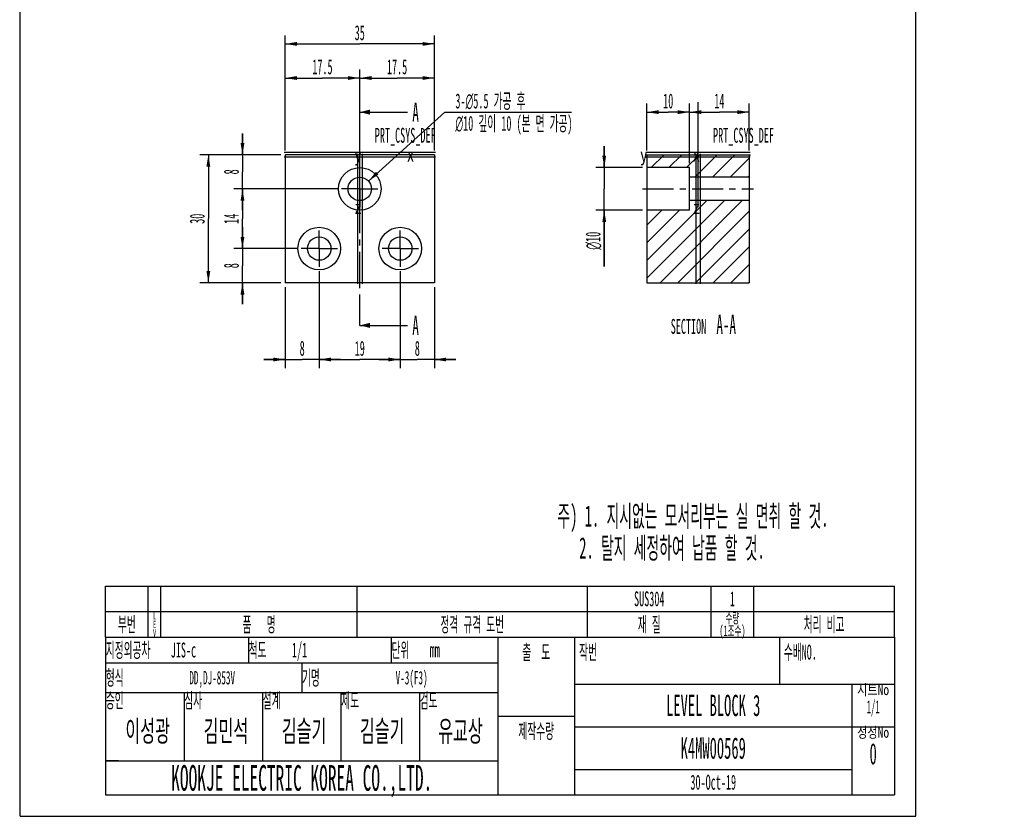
# Model space of a CAD drawing. Header units: millimetres. Extents: x 0 to 231, y 0 to 297.
# Tile 1 of 2: x 0 to 231, y 0 to 187. Entities that reach past the tile are written whole.
import ezdxf

# ---------------------------------------------------------------- set-up
doc = ezdxf.new("R2010")
doc.units = ezdxf.units.MM
doc.header["$LTSCALE"] = 19.36
doc.linetypes.add('CENTER', pattern=[0.6, 0.375, -0.075, 0.075, -0.075])
doc.layers.get('0').update_dxf_attribs({"linetype": 'CONTINUOUS'})
for name, color, linetype in [('01___PRT_ALL_DTM_PLN', 7, 'CONTINUOUS'), ('02___PRT_ALL_AXES', 7, 'CONTINUOUS'), ('05___PRT_ALL_DTM_CSYS', 7, 'CONTINUOUS'), ('7_ALL_FEATURES', 7, 'CONTINUOUS'), ('DEFAULT_1', 7, 'CENTER')]:
    doc.layers.add(name, color=color, linetype=linetype)
doc.styles.get("Standard").update_dxf_attribs({"font": 'txt', "width": 0.5})
doc.styles.add('TEXTSTYLE_2', font='txt', dxfattribs={"width": 0.8})
doc.styles.add('TEXTSTYLE_3', font='gdt', dxfattribs={"width": 0.5})
doc.dimstyles.new('DIMSTYLE_1', dxfattribs={"dimtxt": 3.5, "dimasz": 2.76, "dimexe": 2, "dimexo": 1, "dimgap": 0.875, "dimtad": 1, "dimdec": 3, "dimdsep": 46, "dimtxsty": 'Standard', "dimblk": '_FILLED', "dimblk1": '_FILLED', "dimblk2": '_FILLED', "dimcen": 0.09, "dimazin": 2, "dimtp": 0.2, "dimtm": 0.2, "dimtfac": 1, "dimtdec": 3, "dimtofl": 0, "dimtmove": 0, "dimatfit": 3, "dimldrblk": '_FILLED', "dimfxl": 1, "dimtolj": 1, "dimarcsym": 0})
doc.dimstyles.new('DIMSTYLE_2', dxfattribs={"dimtxt": 3.5, "dimasz": 2.76, "dimexe": 2, "dimexo": 1, "dimgap": 0.875, "dimtad": 1, "dimdec": 3, "dimdsep": 46, "dimtxsty": 'Standard', "dimblk": '_FILLED', "dimblk1": '_FILLED', "dimblk2": '_FILLED', "dimcen": 0.09, "dimazin": 2, "dimtp": 0.3, "dimtm": 0.3, "dimtfac": 1, "dimtdec": 3, "dimtofl": 0, "dimtmove": 0, "dimatfit": 3, "dimldrblk": '_FILLED', "dimfxl": 1, "dimtolj": 1, "dimarcsym": 0})
doc.dimstyles.new('DIMSTYLE_3', dxfattribs={"dimtxt": 3.5, "dimasz": 2.76, "dimexe": 2, "dimexo": 1, "dimtad": 1, "dimdec": 3, "dimdsep": 46, "dimtxsty": 'Standard', "dimblk": '_FILLED', "dimblk1": '_FILLED', "dimblk2": '_FILLED', "dimcen": 0.09, "dimazin": 2, "dimtp": 0.1, "dimtm": 0.1, "dimtfac": 1, "dimtdec": 3, "dimtofl": 0, "dimtmove": 0, "dimatfit": 1, "dimldrblk": '_FILLED', "dimfxl": 1, "dimtolj": 1, "dimarcsym": 0})
doc.dimstyles.get("Standard").update_dxf_attribs({"dimtxt": 3.5, "dimasz": 2.76, "dimexe": 2, "dimexo": 1, "dimtad": 1, "dimdsep": 46, "dimtxsty": 'Standard', "dimblk": '_FILLED', "dimblk1": '_FILLED', "dimblk2": '_FILLED', "dimcen": 0.09, "dimazin": 2, "dimtol": 1, "dimtp": 0.05, "dimtm": 0.05, "dimtfac": 1, "dimtofl": 0, "dimtmove": 0, "dimatfit": 3, "dimldrblk": '_FILLED', "dimfxl": 1, "dimtolj": 1, "dimarcsym": 0})

# ---------------------------------------------------------------- blocks, each defined once
blk = doc.blocks.new('_FILLED')
at = {"color": 0, "linetype": 'ByBlock'}
blk.add_solid([(0, 0), (-1, 0.163), (-1, -0.163)], dxfattribs=at)
blk = doc.blocks.new('XSEC_FILLED')
at = {"color": 0, "linetype": 'ByBlock'}
blk.add_solid([(0, 0), (-1, 0.25), (-1, -0.25)], dxfattribs=at)
blk = doc.blocks.new('*D2')
at = {"color": 2, "linetype": 'Continuous', "transparency": 16777216}
for p, q in [((62.11, 156.11), (62.11, 175.11)), ((79.61, 152.36), (79.61, 175.11)), ((62.11, 173.11), (70.86, 173.11)), ((79.61, 173.11), (70.86, 173.11))]:
    blk.add_line(p, q, dxfattribs=at)
at = {"color": 2, "linetype": 'Continuous', "transparency": 16777216, "xscale": 2.76, "yscale": 2.76, "zscale": 2.76, "rotation": 180}
blk.add_blockref('_FILLED', (62.11, 173.11), dxfattribs=at)
at = {"color": 2, "linetype": 'Continuous', "transparency": 16777216, "xscale": 2.76, "yscale": 2.76, "zscale": 2.76}
blk.add_blockref('_FILLED', (79.61, 173.11), dxfattribs=at)
at = {"color": 2, "linetype": 'Continuous', "transparency": 16777216, "insert": (70.86, 177.49), "char_height": 3.5, "width": 7, "attachment_point": 2, "line_spacing_factor": 0.9}
blk.add_mtext('17.5', dxfattribs=at)
blk = doc.blocks.new('*D3')
at = {"color": 2, "linetype": 'Continuous', "transparency": 16777216}
for p, q in [((79.61, 152.36), (79.61, 175.11)), ((97.11, 156.11), (97.11, 175.11)), ((79.61, 173.11), (88.36, 173.11)), ((97.11, 173.11), (88.36, 173.11))]:
    blk.add_line(p, q, dxfattribs=at)
at = {"color": 2, "linetype": 'Continuous', "transparency": 16777216, "xscale": 2.76, "yscale": 2.76, "zscale": 2.76, "rotation": 180}
blk.add_blockref('_FILLED', (79.61, 173.11), dxfattribs=at)
at = {"color": 2, "linetype": 'Continuous', "transparency": 16777216, "xscale": 2.76, "yscale": 2.76, "zscale": 2.76}
blk.add_blockref('_FILLED', (97.11, 173.11), dxfattribs=at)
at = {"color": 2, "linetype": 'Continuous', "transparency": 16777216, "insert": (88.36, 177.49), "char_height": 3.5, "width": 7, "attachment_point": 2, "line_spacing_factor": 0.9}
blk.add_mtext('17.5', dxfattribs=at)
blk = doc.blocks.new('*D4')
at = {"color": 2, "linetype": 'Continuous', "transparency": 16777216}
for p, q in [((70.11, 127.86), (70.11, 105.11)), ((62.11, 124.11), (62.11, 105.11)), ((62.11, 107.11), (57.11, 107.11)), ((57.11, 107.11), (66.11, 107.11)), ((75.11, 107.11), (66.11, 107.11)), ((70.11, 107.11), (75.11, 107.11))]:
    blk.add_line(p, q, dxfattribs=at)
at = {"color": 2, "linetype": 'Continuous', "transparency": 16777216, "xscale": 2.76, "yscale": 2.76, "zscale": 2.76}
blk.add_blockref('_FILLED', (62.11, 107.11), dxfattribs=at)
at = {"color": 2, "linetype": 'Continuous', "transparency": 16777216, "xscale": 2.76, "yscale": 2.76, "zscale": 2.76, "rotation": 180}
blk.add_blockref('_FILLED', (70.11, 107.11), dxfattribs=at)
at = {"color": 2, "linetype": 'Continuous', "transparency": 16777216, "insert": (66.11, 111.49), "char_height": 3.5, "width": 1.75, "attachment_point": 2, "line_spacing_factor": 0.9}
blk.add_mtext('8', dxfattribs=at)
blk = doc.blocks.new('*D5')
at = {"color": 2, "linetype": 'Continuous', "transparency": 16777216}
for p, q in [((70.11, 127.86), (70.11, 105.11)), ((89.11, 127.86), (89.11, 105.11)), ((70.11, 107.11), (79.61, 107.11)), ((89.11, 107.11), (79.61, 107.11))]:
    blk.add_line(p, q, dxfattribs=at)
at = {"color": 2, "linetype": 'Continuous', "transparency": 16777216, "xscale": 2.76, "yscale": 2.76, "zscale": 2.76, "rotation": 180}
blk.add_blockref('_FILLED', (70.11, 107.11), dxfattribs=at)
at = {"color": 2, "linetype": 'Continuous', "transparency": 16777216, "xscale": 2.76, "yscale": 2.76, "zscale": 2.76}
blk.add_blockref('_FILLED', (89.11, 107.11), dxfattribs=at)
at = {"color": 2, "linetype": 'Continuous', "transparency": 16777216, "insert": (79.61, 111.49), "char_height": 3.5, "width": 3.5, "attachment_point": 2, "line_spacing_factor": 0.9}
blk.add_mtext('19', dxfattribs=at)
blk = doc.blocks.new('*D6')
at = {"color": 2, "linetype": 'Continuous', "transparency": 16777216}
for p, q in [((89.11, 127.86), (89.11, 105.11)), ((97.11, 124.11), (97.11, 105.11)), ((89.11, 107.11), (84.11, 107.11)), ((84.11, 107.11), (93.11, 107.11)), ((102.11, 107.11), (93.11, 107.11)), ((97.11, 107.11), (102.11, 107.11))]:
    blk.add_line(p, q, dxfattribs=at)
at = {"color": 2, "linetype": 'Continuous', "transparency": 16777216, "xscale": 2.76, "yscale": 2.76, "zscale": 2.76}
blk.add_blockref('_FILLED', (89.11, 107.11), dxfattribs=at)
at = {"color": 2, "linetype": 'Continuous', "transparency": 16777216, "xscale": 2.76, "yscale": 2.76, "zscale": 2.76, "rotation": 180}
blk.add_blockref('_FILLED', (97.11, 107.11), dxfattribs=at)
at = {"color": 2, "linetype": 'Continuous', "transparency": 16777216, "insert": (93.11, 111.49), "char_height": 3.5, "width": 1.75, "attachment_point": 2, "line_spacing_factor": 0.9}
blk.add_mtext('8', dxfattribs=at)
blk = doc.blocks.new('*D7')
at = {"color": 2, "linetype": 'Continuous', "transparency": 16777216}
for p, q in [((52.11, 155.11), (52.11, 160.11)), ((52.11, 160.11), (52.11, 151.11)), ((61.11, 155.11), (50.11, 155.11)), ((52.11, 142.11), (52.11, 151.11)), ((74.36, 147.11), (50.11, 147.11)), ((52.11, 147.11), (52.11, 142.11))]:
    blk.add_line(p, q, dxfattribs=at)
at = {"color": 2, "linetype": 'Continuous', "transparency": 16777216, "xscale": 2.76, "yscale": 2.76, "zscale": 2.76}
for p, rotation in [((52.11, 155.11), 270), ((52.11, 147.11), 90)]:
    blk.add_blockref('_FILLED', p, dxfattribs=dict(at, rotation=rotation))
at = {"color": 2, "linetype": 'Continuous', "transparency": 16777216, "insert": (47.74, 151.11), "char_height": 3.5, "width": 1.75, "attachment_point": 2, "rotation": 90, "line_spacing_factor": 0.9}
blk.add_mtext('8', dxfattribs=at)
blk = doc.blocks.new('*D8')
at = {"color": 2, "linetype": 'Continuous', "transparency": 16777216}
for p, q in [((74.36, 147.11), (50.11, 147.11)), ((52.11, 147.11), (52.11, 140.11)), ((52.11, 133.11), (52.11, 140.11)), ((64.86, 133.11), (50.11, 133.11))]:
    blk.add_line(p, q, dxfattribs=at)
at = {"color": 2, "linetype": 'Continuous', "transparency": 16777216, "xscale": 2.76, "yscale": 2.76, "zscale": 2.76}
for p, rotation in [((52.11, 147.11), 90), ((52.11, 133.11), 270)]:
    blk.add_blockref('_FILLED', p, dxfattribs=dict(at, rotation=rotation))
at = {"color": 2, "linetype": 'Continuous', "transparency": 16777216, "insert": (47.74, 140.11), "char_height": 3.5, "width": 3.5, "attachment_point": 2, "rotation": 90, "line_spacing_factor": 0.9}
blk.add_mtext('14', dxfattribs=at)
blk = doc.blocks.new('*D9')
at = {"color": 2, "linetype": 'Continuous', "transparency": 16777216}
for p, q in [((52.11, 133.11), (52.11, 138.11)), ((52.11, 138.11), (52.11, 129.11)), ((64.86, 133.11), (50.11, 133.11)), ((52.11, 120.11), (52.11, 129.11)), ((61.11, 125.11), (50.11, 125.11)), ((52.11, 125.11), (52.11, 120.11))]:
    blk.add_line(p, q, dxfattribs=at)
at = {"color": 2, "linetype": 'Continuous', "transparency": 16777216, "xscale": 2.76, "yscale": 2.76, "zscale": 2.76}
for p, rotation in [((52.11, 133.11), 270), ((52.11, 125.11), 90)]:
    blk.add_blockref('_FILLED', p, dxfattribs=dict(at, rotation=rotation))
at = {"color": 2, "linetype": 'Continuous', "transparency": 16777216, "insert": (47.74, 129.11), "char_height": 3.5, "width": 1.75, "attachment_point": 2, "rotation": 90, "line_spacing_factor": 0.9}
blk.add_mtext('8', dxfattribs=at)
blk = doc.blocks.new('*D10')
at = {"color": 2, "linetype": 'Continuous', "transparency": 16777216}
for p, q in [((61.11, 155.11), (42.11, 155.11)), ((44.11, 155.11), (44.11, 140.11)), ((44.11, 125.11), (44.11, 140.11)), ((61.11, 125.11), (42.11, 125.11))]:
    blk.add_line(p, q, dxfattribs=at)
at = {"color": 2, "linetype": 'Continuous', "transparency": 16777216, "xscale": 2.76, "yscale": 2.76, "zscale": 2.76}
for p, rotation in [((44.11, 155.11), 90), ((44.11, 125.11), 270)]:
    blk.add_blockref('_FILLED', p, dxfattribs=dict(at, rotation=rotation))
at = {"color": 2, "linetype": 'Continuous', "transparency": 16777216, "insert": (39.74, 140.11), "char_height": 3.5, "width": 3.5, "attachment_point": 2, "rotation": 90, "line_spacing_factor": 0.9}
blk.add_mtext('30', dxfattribs=at)
blk = doc.blocks.new('*D11')
at = {"color": 2, "linetype": 'Continuous', "transparency": 16777216}
for p, q in [((62.11, 156.11), (62.11, 183.11)), ((97.11, 156.11), (97.11, 183.11)), ((62.11, 181.11), (79.61, 181.11)), ((97.11, 181.11), (79.61, 181.11))]:
    blk.add_line(p, q, dxfattribs=at)
at = {"color": 2, "linetype": 'Continuous', "transparency": 16777216, "xscale": 2.76, "yscale": 2.76, "zscale": 2.76, "rotation": 180}
blk.add_blockref('_FILLED', (62.11, 181.11), dxfattribs=at)
at = {"color": 2, "linetype": 'Continuous', "transparency": 16777216, "xscale": 2.76, "yscale": 2.76, "zscale": 2.76}
blk.add_blockref('_FILLED', (97.11, 181.11), dxfattribs=at)
at = {"color": 2, "linetype": 'Continuous', "transparency": 16777216, "insert": (79.61, 185.49), "char_height": 3.5, "width": 3.5, "attachment_point": 2, "line_spacing_factor": 0.9}
blk.add_mtext('35', dxfattribs=at)
blk = doc.blocks.new('*D19')
at = {"color": 2, "linetype": 'Continuous', "transparency": 16777216}
for p, q in [((146.94, 156.11), (146.94, 167.11)), ((156.94, 153.11), (156.94, 167.11)), ((146.94, 165.11), (151.94, 165.11)), ((156.94, 165.11), (151.94, 165.11))]:
    blk.add_line(p, q, dxfattribs=at)
at = {"color": 2, "linetype": 'Continuous', "transparency": 16777216, "xscale": 2.76, "yscale": 2.76, "zscale": 2.76, "rotation": 180}
blk.add_blockref('_FILLED', (146.94, 165.11), dxfattribs=at)
at = {"color": 2, "linetype": 'Continuous', "transparency": 16777216, "xscale": 2.76, "yscale": 2.76, "zscale": 2.76}
blk.add_blockref('_FILLED', (156.94, 165.11), dxfattribs=at)
at = {"color": 2, "linetype": 'Continuous', "transparency": 16777216, "insert": (151.94, 169.49), "char_height": 3.5, "width": 3.5, "attachment_point": 2, "line_spacing_factor": 0.9}
blk.add_mtext('10', dxfattribs=at)
blk = doc.blocks.new('*D20')
at = {"color": 2, "linetype": 'Continuous', "transparency": 16777216}
for p, q in [((136.94, 152.11), (136.94, 157.11)), ((136.94, 157.11), (136.94, 147.11)), ((145.94, 152.11), (134.94, 152.11)), ((136.94, 128.89), (136.94, 147.11)), ((145.94, 142.11), (134.94, 142.11)), ((136.94, 142.11), (136.94, 128.89))]:
    blk.add_line(p, q, dxfattribs=at)
at = {"color": 2, "linetype": 'Continuous', "transparency": 16777216, "xscale": 2.76, "yscale": 2.76, "zscale": 2.76}
for p, rotation in [((136.94, 152.11), 270), ((136.94, 142.11), 90)]:
    blk.add_blockref('_FILLED', p, dxfattribs=dict(at, rotation=rotation))
at = {"color": 2, "linetype": 'Continuous', "transparency": 16777216, "insert": (132.56, 137.06), "char_height": 3.5, "width": 8.1667, "attachment_point": 3, "rotation": 90, "line_spacing_factor": 0.9, "style": 'TEXTSTYLE_3'}
blk.add_mtext('{\\fgdt;n}\\ftxt;10', dxfattribs=at)
blk = doc.blocks.new('*D21')
at = {"color": 2, "linetype": 'Continuous', "transparency": 16777216}
for p, q in [((156.94, 153.11), (156.94, 167.11)), ((170.94, 156.11), (170.94, 167.11)), ((156.94, 165.11), (163.94, 165.11)), ((170.94, 165.11), (163.94, 165.11))]:
    blk.add_line(p, q, dxfattribs=at)
at = {"color": 2, "linetype": 'Continuous', "transparency": 16777216, "xscale": 2.76, "yscale": 2.76, "zscale": 2.76, "rotation": 180}
blk.add_blockref('_FILLED', (156.94, 165.11), dxfattribs=at)
at = {"color": 2, "linetype": 'Continuous', "transparency": 16777216, "xscale": 2.76, "yscale": 2.76, "zscale": 2.76}
blk.add_blockref('_FILLED', (170.94, 165.11), dxfattribs=at)
at = {"color": 2, "linetype": 'Continuous', "transparency": 16777216, "insert": (163.94, 169.49), "char_height": 3.5, "width": 3.5, "attachment_point": 2, "line_spacing_factor": 0.9}
blk.add_mtext('14', dxfattribs=at)
blk = doc.blocks.new('*D22')
at = {"color": 2, "linetype": 'Continuous', "transparency": 16777216}
for p, q in [((81.65, 148.95), (99.6, 165.11)), ((99.6, 165.11), (99.6, 165.11)), ((99.6, 165.11), (129.28, 165.11))]:
    blk.add_line(p, q, dxfattribs=at)
at = {"color": 2, "linetype": 'Continuous', "transparency": 16777216, "xscale": 2.76, "yscale": 2.76, "zscale": 2.76, "rotation": 222.0053566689}
blk.add_blockref('_FILLED', (81.65, 148.95), dxfattribs=at)
at = {"color": 2, "linetype": 'Continuous', "transparency": 16777216, "insert": (102.04, 169.49), "char_height": 3.5, "width": 54.25, "attachment_point": 1, "line_spacing_factor": 0.9}
blk.add_mtext('3-\\fgdt;{\\fgdt;n}\\ftxt;5.5 가공 후\\P\\fgdt;{\\fgdt;n}\\ftxt;10 깊이 10 (본 면 가공)', dxfattribs=at)
blk = doc.blocks.new('*T25')
at = {"color": 2, "linetype": 'Continuous'}
for p, q in [((0, 0), (92, 0)), ((0, 0), (0, -7)), ((46, 0), (46, -7)), ((92, 0), (92, -7)), ((0, -7), (92, -7))]:
    blk.add_line(p, q, dxfattribs=at)
at = {"color": 2, "linetype": 'Continuous', "char_height": 3.5, "width": 8.166667, "attachment_point": 1, "line_spacing_factor": 0.9}
for s, insert in [('형식', (0.0625, -1.75)), ('기명', (46.0625, -1.75))]:
    blk.add_mtext(s, dxfattribs=dict(at, insert=insert))
blk = doc.blocks.new('*T26')
at = {"color": 2, "linetype": 'Continuous'}
for p, q in [((0, 0), (92, 0)), ((0, 0), (0, -6)), ((33.5, 0), (33.5, -6)), ((67, 0), (67, -6)), ((92, 0), (92, -6)), ((0, -6), (92, -6))]:
    blk.add_line(p, q, dxfattribs=at)
at = {"color": 2, "linetype": 'Continuous', "char_height": 3.5, "attachment_point": 1, "line_spacing_factor": 0.9}
for s, insert, width in [('지정외공차    JIS-c', (0.0625, -1.25), 51.916667), ('척도     1/1', (33.5625, -1.25), 36.166667), ('단위    mm', (67.0625, -1.25), 29.166667)]:
    blk.add_mtext(s, dxfattribs=dict(at, insert=insert, width=width))
blk = doc.blocks.new('*T27')
at = {"color": 2, "linetype": 'Continuous'}
for p, q in [((0, 0), (75, 0)), ((0, 0), (0, -26)), ((65, 0), (65, -26)), ((75, 0), (75, -26)), ((0, -10), (75, -10)), ((0, -20), (65, -20)), ((0, -26), (75, -26))]:
    blk.add_line(p, q, dxfattribs=at)
at = {"color": 2, "linetype": 'Continuous', "char_height": 2.5, "width": 17.33333333, "attachment_point": 2, "line_spacing_factor": 0.9, "style": 'TEXTSTYLE_2'}
for s, insert in [('시트No\\P\\H3.0;{\\W0.5;1}{\\W0.5;/}{\\W0.5;1}', (70, -0.078125)), ('정정No\\P\\H5.0;{\\W0.5;0}', (70, -10.078125))]:
    blk.add_mtext(s, dxfattribs=dict(at, insert=insert))
at = {"color": 2, "linetype": 'Continuous', "attachment_point": 2, "line_spacing_factor": 0.9}
for s, insert, char_height, width in [('LEVEL BLOCK 3', (32.5, -2.5), 5, 65), ('K4MW00569', (32.5, -12.5), 5, 45), ('30-Oct-19', (32.5, -21.25), 3.5, 31.5)]:
    blk.add_mtext(s, dxfattribs=dict(at, insert=insert, char_height=char_height, width=width))
blk = doc.blocks.new('*T28')
at = {"color": 2, "linetype": 'Continuous'}
for p, q in [((0, 0), (0, 12)), ((0, 12), (185, 12)), ((10, 0), (10, 12)), ((13, 0), (13, 12)), ((59, 0), (59, 12)), ((113, 0), (113, 12)), ((142, 0), (142, 12)), ((152, 0), (152, 12)), ((185, 0), (185, 12)), ((0, 6), (185, 6)), ((0, 0), (185, 0))]:
    blk.add_line(p, q, dxfattribs=at)
at = {"color": 2, "linetype": 'Continuous', "attachment_point": 2}
for s, insert, char_height, width, line_spacing_factor in [('SUS304', (127.5, 10.75), 3.5, 21, 0.9), ('1', (147, 10.75), 3.5, 3.5, 0.9), ('부번', (5, 4.75), 3.5, 8.1667, 0.9), ('L\\PE\\PV', (11.5, 5.89), 1.7, 1.7, 0.72), ('품   명', (36, 4.75), 3.5, 18.6667, 0.9), ('정격 규격 도번', (86, 4.75), 3.5, 31.5, 0.9), ('재 질', (127.5, 4.75), 3.5, 11.6667, 0.9), ('수량\\P(1조수)', (147, 5.75), 2.5, 13.3333, 0.72), ('처리 비고', (168.5, 4.75), 3.5, 19.8333, 0.9)]:
    blk.add_mtext(s, dxfattribs=dict(at, insert=insert, char_height=char_height, width=width, line_spacing_factor=line_spacing_factor))
blk = doc.blocks.new('*T29')
at = {"color": 2, "linetype": 'Continuous'}
for p, q in [((0, 0), (75, 0)), ((0, 0), (0, -11)), ((48, 0), (48, -11)), ((75, 0), (75, -11)), ((0, -11), (75, -11))]:
    blk.add_line(p, q, dxfattribs=at)
at = {"color": 2, "linetype": 'Continuous', "char_height": 3.5, "attachment_point": 1, "line_spacing_factor": 0.9}
for s, insert, width in [('작번', (1.05, -1.75), 8.1667), ('수배NO.', (49.05, -1.75), 18.6667)]:
    blk.add_mtext(s, dxfattribs=dict(at, insert=insert, width=width))
blk = doc.blocks.new('*T30')
at = {"color": 2, "linetype": 'Continuous'}
for p, q in [((0, 0), (18.4, 0)), ((0, 0), (0, -16)), ((18.4, 0), (18.4, -16)), ((0, -16), (18.4, -16))]:
    blk.add_line(p, q, dxfattribs=at)
blk = doc.blocks.new('*T31')
at = {"color": 2, "linetype": 'Continuous'}
for p, q in [((0, 0), (92, 0)), ((0, 0), (0, -16)), ((18.4, 0), (18.4, -16)), ((36.8, 0), (36.8, -16)), ((55.2, 0), (55.2, -16)), ((73.6, 0), (73.6, -16)), ((92, 0), (92, -16)), ((0, -16), (92, -16))]:
    blk.add_line(p, q, dxfattribs=at)
at = {"color": 2, "linetype": 'Continuous', "char_height": 3.5, "width": 8.16666667, "attachment_point": 1, "line_spacing_factor": 0.9}
for s, insert in [('승인', (0.0625, -0.078125)), ('심사', (18.4625, -0.078125)), ('설계', (36.8625, -0.078125)), ('제도', (55.2625, -0.078125)), ('검도', (73.6625, -0.078125))]:
    blk.add_mtext(s, dxfattribs=dict(at, insert=insert))
blk = doc.blocks.new('*T32')
at = {"color": 2, "linetype": 'Continuous'}
for p, q in [((0, 0), (18.4, 0)), ((0, 0), (0, -16)), ((18.4, 0), (18.4, -16)), ((0, -16), (18.4, -16))]:
    blk.add_line(p, q, dxfattribs=at)
blk = doc.blocks.new('*T33')
at = {"color": 2, "linetype": 'Continuous'}
for p, q in [((0, 0), (92, 0)), ((0, 0), (0, -7)), ((46, 0), (46, -7)), ((92, 0), (92, -7)), ((0, -7), (92, -7))]:
    blk.add_line(p, q, dxfattribs=at)
blk = doc.blocks.new('*T34')
at = {"color": 2, "linetype": 'Continuous'}
for p, q in [((0, 0), (18, 0)), ((0, 0), (0, -37)), ((18, 0), (18, -37)), ((0, -18.5), (18, -18.5)), ((0, -37), (18, -37))]:
    blk.add_line(p, q, dxfattribs=at)
at = {"color": 2, "linetype": 'Continuous', "char_height": 3.5, "attachment_point": 2, "line_spacing_factor": 0.9}
for s, insert, width in [('출  도', (9, -1.75), 15.1667), ('제작수량', (9, -20.25), 16.3333)]:
    blk.add_mtext(s, dxfattribs=dict(at, insert=insert, width=width))
blk = doc.blocks.new('*T35')
at = {"color": 2, "linetype": 'Continuous'}
for p, q in [((0, 0), (92, 0)), ((0, 0), (0, -8)), ((92, 0), (92, -8)), ((0, -8), (92, -8))]:
    blk.add_line(p, q, dxfattribs=at)
at = {"color": 2, "linetype": 'Continuous', "insert": (46, -1), "char_height": 6, "width": 180, "attachment_point": 2, "line_spacing_factor": 0.9}
blk.add_mtext('KOOKJE ELECTRIC KOREA CO.,LTD.', dxfattribs=at)
blk = doc.blocks.new('*T36')
at = {"color": 2, "linetype": 'Continuous'}
for p, q in [((0, 0), (75, 0)), ((0, 0), (0, -11)), ((48, 0), (48, -11)), ((75, 0), (75, -11)), ((0, -11), (75, -11))]:
    blk.add_line(p, q, dxfattribs=at)
blk = doc.blocks.new('NAME_BL0', base_point=(63.38, 23.55))
at = {"color": 2, "linetype": 'Continuous'}
for p, q in [((20.03, 13.01), (20.03, 16.01)), ((23.03, 13.01), (20.03, 13.01))]:
    blk.add_line(p, q, dxfattribs=at)
for s, height, width, p in [('DD,DJ-853V', 3.15, 0.5, (39.65, 30.93)), ('V-3(F3)', 3.15, 0.5, (88.02, 30.93)), ('이성광', 5, 0.583333, (24.65, 17.51)), ('김민석', 5, 0.583333, (42.99, 17.51)), ('김슬기', 5, 0.583333, (61.32, 17.51)), ('김슬기', 5, 0.583333, (79.65, 17.51)), ('유교상', 5, 0.583333, (97.99, 17.51))]:
    blk.add_text(s, height=height, dxfattribs=dict(at, width=width)).set_placement(p)

msp = doc.modelspace()

# ---------------------------------------------------------------- hatches: boundary and pattern name
at = {"linetype": 'Continuous'}
h = msp.add_hatch(dxfattribs=at)
h.set_pattern_fill('A', color=2, scale=2.937213, angle=45, style=0, pattern_type=0)
h.set_pattern_definition([(45, (0, 0), (-2.076923, 2.076923), [])])
edge = h.paths.add_edge_path()
edge.add_line((146.9351, 155.1142), (170.9351, 155.1142))
edge.add_line((170.9351, 155.1142), (170.9351, 149.8642))
edge.add_line((170.9351, 149.8642), (156.9351, 149.8642))
edge.add_line((156.9351, 149.8642), (156.9351, 152.1142))
edge.add_line((156.9351, 152.1142), (146.9351, 152.1142))
edge.add_line((146.9351, 155.1142), (146.9351, 152.1142))
edge = h.paths.add_edge_path()
edge.add_line((146.9351, 125.1142), (170.9351, 125.1142))
edge.add_line((146.9351, 142.1142), (146.9351, 125.1142))
edge.add_line((156.9351, 142.1142), (146.9351, 142.1142))
edge.add_line((156.9351, 142.1142), (156.9351, 144.3642))
edge.add_line((170.9351, 144.3642), (156.9351, 144.3642))
edge.add_line((170.9351, 144.3642), (170.9351, 125.1142))

# ---------------------------------------------------------------- linework, layer by layer
at = {"color": 7, "linetype": 'Continuous'}
for p, q in [((0, 0), (0, 297)), ((210, 0), (210, 297)), ((146.9351, 155.1142), (146.9351, 125.1142)), ((146.9351, 155.1142), (170.9351, 155.1142)), ((170.9351, 155.1142), (170.9351, 125.1142)), ((156.9351, 152.1142), (146.9351, 152.1142)), ((156.9351, 142.1142), (156.9351, 152.1142)), ((170.9351, 149.8642), (156.9351, 149.8642)), ((170.9351, 144.3642), (156.9351, 144.3642)), ((156.9351, 142.1142), (146.9351, 142.1142)), ((146.9351, 125.1142), (170.9351, 125.1142)), ((0, 0), (210, 0))]:
    msp.add_line(p, q, dxfattribs=at)
at = {"layer": '01___PRT_ALL_DTM_PLN', "color": 9, "linetype": 'Continuous'}
for p, q in [((97.37, 155.6422), (61.8503, 155.6422)), ((79.0822, 155.3741), (79.0822, 124.8544)), ((171.1949, 155.6422), (146.6752, 155.6422)), ((159.4631, 155.3741), (159.4631, 124.8544))]:
    msp.add_line(p, q, dxfattribs=at)
at = {"layer": '01___PRT_ALL_DTM_PLN', "color": 7, "linetype": 'Continuous'}
for p, q in [((80.1382, 155.3741), (80.1382, 124.8544)), ((158.4071, 155.3741), (158.4071, 124.8544)), ((97.37, 154.5862), (61.8503, 154.5862)), ((171.1949, 154.5862), (146.6752, 154.5862))]:
    msp.add_line(p, q, dxfattribs=at)
at = {"layer": '02___PRT_ALL_AXES', "color": 7, "linetype": 'CENTER'}
for p, q in [((79.6102, 147.1142), (79.6102, 151.3642)), ((79.6102, 147.1142), (75.3602, 147.1142)), ((79.6102, 147.1142), (79.6102, 142.8642)), ((79.6102, 147.1142), (83.8602, 147.1142)), ((145.9351, 147.1142), (171.9351, 147.1142)), ((70.1102, 133.1142), (70.1102, 137.3642)), ((89.1102, 133.1142), (89.1102, 137.3642)), ((70.1102, 133.1142), (65.8602, 133.1142)), ((70.1102, 133.1142), (70.1102, 128.8642)), ((70.1102, 133.1142), (74.3602, 133.1142)), ((89.1102, 133.1142), (84.8602, 133.1142)), ((89.1102, 133.1142), (93.3602, 133.1142)), ((89.1102, 133.1142), (89.1102, 128.8642))]:
    msp.add_line(p, q, dxfattribs=at)
at = {"layer": '02___PRT_ALL_AXES', "color": 7, "linetype": 'Continuous'}
for centre, radius in [((79.6102, 147.1142), 5), ((79.6102, 147.1142), 2.75), ((70.1102, 133.1142), 5), ((89.1102, 133.1142), 5), ((70.1102, 133.1142), 2.75), ((89.1102, 133.1142), 2.75)]:
    msp.add_circle(centre, radius, dxfattribs=at)
at = {"layer": '05___PRT_ALL_DTM_CSYS', "color": 7, "linetype": 'Continuous'}
for p, q in [((79.6102, 142.7942), (79.6102, 167.4342)), ((158.9351, 142.7942), (158.9351, 167.4342)), ((91.9302, 155.1142), (67.2902, 155.1142)), ((146.6151, 155.1142), (171.2551, 155.1142))]:
    msp.add_line(p, q, dxfattribs=at)
at = {"layer": '7_ALL_FEATURES', "color": 7, "linetype": 'Continuous'}
for p, q in [((62.1102, 155.1142), (62.1102, 125.1142)), ((97.1102, 155.1142), (62.1102, 155.1142)), ((97.1102, 155.1142), (97.1102, 125.1142)), ((97.1102, 125.1142), (62.1102, 125.1142))]:
    msp.add_line(p, q, dxfattribs=at)
at = {"layer": 'DEFAULT_1', "color": 7, "linetype": 'CENTER'}
for p, q in [((79.6102, 155.1142), (79.6102, 165.1142)), ((79.6102, 115.1142), (79.6102, 125.1142))]:
    msp.add_line(p, q, dxfattribs=at)
at = {"layer": 'DEFAULT_1', "color": 9, "linetype": 'CENTER'}
msp.add_line((79.6102, 125.1142), (79.6102, 155.1142), dxfattribs=at)

# ---------------------------------------------------------------- block references
for name, p in [('*T28', (20, 42)), ('*T26', (20, 42)), ('*T34', (112, 42)), ('*T29', (129.9997, 41.9998)), ('*T36', (130, 42)), ('*T25', (20, 36)), ('*T33', (20, 36)), ('*T27', (130, 31)), ('*T31', (20, 29)), ('*T30', (56.8, 29)), ('*T32', (75.2, 29)), ('*T35', (20, 13))]:
    msp.add_blockref(name, p)
at = {"color": 2, "linetype": 'Continuous'}
msp.add_blockref('NAME_BL0', (63.3833, 23.5473), dxfattribs=at)

# ---------------------------------------------------------------- texts
at = {"color": 7, "linetype": 'Continuous', "char_height": 4.5, "width": 2.25, "attachment_point": 1, "line_spacing_factor": 0.9}
for insert in [(91.9372, 167.3642), (91.9372, 117.3642)]:
    msp.add_mtext('A', dxfattribs=dict(at, insert=insert))
at = {"color": 2, "linetype": 'Continuous', "line_spacing_factor": 0.9}
for s, insert, char_height, width, attachment_point in [('SECTION  \\H4.5;A-A', (160.1828, 117.6271), 3.5, 22.5, 2), ('주) 1. 지시없는 모서리부는 실 면취 할 것.\\P   2. 탈지 세정하여 납품 할 것.', (125.972, 72.9367), 5, 106.875, 1)]:
    msp.add_mtext(s, dxfattribs=dict(at, insert=insert, char_height=char_height, width=width, attachment_point=attachment_point))
at = {"layer": '05___PRT_ALL_DTM_CSYS', "color": 7, "linetype": 'Continuous', "char_height": 3.5, "width": 21, "attachment_point": 1, "line_spacing_factor": 0.9}
for insert in [(83.1302, 161.4302), (162.4551, 161.4302)]:
    msp.add_mtext('PRT_CSYS_DEF', dxfattribs=dict(at, insert=insert))
at = {"layer": '05___PRT_ALL_DTM_CSYS', "color": 7, "linetype": 'Continuous', "char_height": 3.1821, "width": 2.545714, "attachment_point": 1, "line_spacing_factor": 0.9, "style": 'TEXTSTYLE_2'}
for s, insert in [('y', (78.3373, 156.7053)), ('x', (90.6573, 156.7053)), ('y', (145.3422, 156.7053)), ('x', (157.6622, 156.7053)), ('z', (78.3373, 144.3853)), ('z', (157.6622, 144.3853))]:
    msp.add_mtext(s, dxfattribs=dict(at, insert=insert))

# ---------------------------------------------------------------- dimensions: what is measured, and where the dimension line sits
at = {"color": 2, "linetype": 'Continuous'}
for base, p1, p2, dimstyle, picture, middle in [((97.1102, 181.1142), (62.1102, 155.1142), (97.1102, 155.1142), 'DIMSTYLE_2', '*D11', (79.6648, 181.1142)), ((79.6102, 173.1142), (62.1102, 155.1142), (79.6102, 151.3642), 'DIMSTYLE_1', '*D2', (71.1336, 173.1142)), ((97.1102, 173.1142), (79.6102, 151.3642), (97.1102, 155.1142), 'DIMSTYLE_1', '*D3', (88.6336, 173.1142)), ((156.9351, 165.1142), (146.9351, 155.1142), (156.9351, 152.1142), 'DIMSTYLE_1', '*D19', (152.1538, 165.1142)), ((170.9351, 165.1142), (156.9351, 152.1142), (170.9351, 155.1142), 'DIMSTYLE_1', '*D21', (164.2085, 165.1142)), ((70.1102, 107.1142), (62.1102, 125.1142), (70.1102, 128.8642), 'DIMSTYLE_1', '*D4', (66.1102, 107.1142)), ((89.1102, 107.1142), (70.1102, 128.8642), (89.1102, 128.8642), 'DIMSTYLE_1', '*D5', (79.8289, 107.1142)), ((97.1102, 107.1142), (89.1102, 128.8642), (97.1102, 125.1142), 'DIMSTYLE_1', '*D6', (93.1102, 107.1142))]:
    dim = msp.add_linear_dim(base=base, p1=p1, p2=p2, dimstyle=dimstyle, dxfattribs=at)
    dim.commit()
    dim.dimension.update_dxf_attribs({"geometry": picture, "text_midpoint": middle, "dimtype": 160})
dim = msp.add_diameter_dim_2p(p1=(81.6536, 148.9545), p2=(77.5667, 145.2739), text='3-%%c<> 가공 후\\P%%c10 깊이 10 (본 면 가공)', dimstyle='DIMSTYLE_3', override={"dimtih": 1, "dimtoh": 1, "dimpost": '<>'}, dxfattribs=at)
dim.commit()
dim.dimension.update_dxf_attribs({"geometry": '*D22', "text_midpoint": (120.1245, 165.1142), "dimtype": 163})
for base, p1, p2, picture, middle in [((52.1102, 147.1142), (62.1102, 155.1142), (75.3602, 147.1142), '*D7', (52.1102, 151.1142)), ((44.1102, 125.1142), (62.1102, 155.1142), (62.1102, 125.1142), '*D10', (44.1102, 140.1142)), ((52.1102, 133.1142), (75.3602, 147.1142), (65.8602, 133.1142), '*D8', (52.1102, 140.3876)), ((52.1102, 125.1142), (65.8602, 133.1142), (62.1102, 125.1142), '*D9', (52.1102, 129.1142))]:
    dim = msp.add_linear_dim(base=base, p1=p1, p2=p2, angle=270, dimstyle='DIMSTYLE_1', dxfattribs=at)
    dim.commit()
    dim.dimension.update_dxf_attribs({"geometry": picture, "text_midpoint": middle, "dimtype": 160})
dim = msp.add_linear_dim(base=(136.9351, 142.1142), p1=(146.9351, 152.1142), p2=(146.9351, 142.1142), angle=270, text='%%c<>', dimstyle='DIMSTYLE_1', dxfattribs=at)
dim.commit()
dim.dimension.update_dxf_attribs({"geometry": '*D20', "text_midpoint": (136.9351, 132.9775), "dimtype": 160})

# ---------------------------------------------------------------- leaders
at = {"color": 7, "linetype": 'Continuous'}
for points in [[(79.6102, 165.1142), (90.8122, 165.1142)], [(79.6102, 115.1142), (90.8122, 115.1142)]]:
    msp.add_leader(points, dimstyle='Standard', override={"dimasz": 2.4, "dimtad": 0, "dimldrblk": 'XSEC_FILLED'}, dxfattribs=at)

doc.saveas('drawing.dxf')
